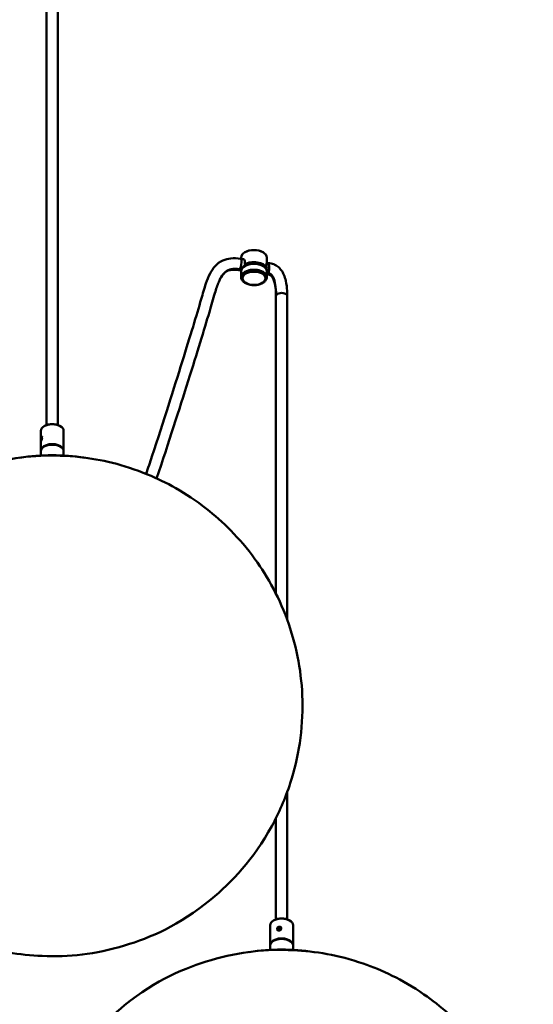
# Model space of a CAD drawing. Header units: millimetres. Extents: x 310 to 3974, y 1182 to 5139.
# Tile 10 of 22: x 3200 to 3559, y 1911 to 2600. Entities that reach past the tile are written whole.
import ezdxf

# ---------------------------------------------------------------- set-up
doc = ezdxf.new("R2010")
doc.units = ezdxf.units.MM
doc.header["$LTSCALE"] = 20
doc.layers.add('Widoczne (ISO)', color=7, linetype='Continuous', lineweight=50)
doc.layers.add('Widoczne wąskie (ISO)', color=7, linetype='Continuous', lineweight=50)

msp = doc.modelspace()

# ---------------------------------------------------------------- linework, layer by layer
at = {"layer": 'Widoczne (ISO)'}
for p, q in [((3218.75, 2752.08), (3218.75, 2316.25)), ((3226.75, 2752.08), (3226.75, 2316.25)), ((3354.69, 2432.53), (3356.7, 2432.22)), ((3354.9, 2433.42), (3354.9, 2432.49)), ((3357.68, 2437.18), (3357.53, 2437.1)), ((3370.12, 2437.18), (3370.26, 2437.1)), ((3372.9, 2433.42), (3372.9, 2429.79)), ((3353.47, 2424.62), (3354.95, 2424.39)), ((3357.53, 2430.32), (3357.53, 2428.69)), ((3358.1, 2428.19), (3358.21, 2428.17)), ((3372.59, 2426.36), (3372.59, 2427.99)), ((3372.83, 2429.72), (3373.82, 2429.57)), ((3354.9, 2419.71), (3354.9, 2423.79)), ((3372.9, 2419.71), (3372.9, 2423.79)), ((3372.9, 2421.61), (3373, 2421.6)), ((3373.23, 2421.59), (3373.02, 2421.6)), ((3379.22, 2406.32), (3379.22, 2198.39)), ((3387.22, 2406.32), (3387.22, 2179.89)), ((3217.45, 2315.65), (3217.09, 2315.45)), ((3228.05, 2315.65), (3228.41, 2315.45)), ((3214.75, 2312.18), (3214.75, 2306.64)), ((3215, 2307.03), (3215.26, 2307.5)), ((3215.26, 2307.5), (3215.4, 2307.13)), ((3215.3, 2308.09), (3215.43, 2308.19)), ((3230.75, 2312.18), (3230.75, 2298.3)), ((3214.75, 2305.29), (3214.75, 2298.3)), ((3214.77, 2305.24), (3214.86, 2305.11)), ((3214.87, 2306.18), (3215, 2307.03)), ((3214.87, 2306.18), (3215.18, 2306.12)), ((3215, 2305.8), (3214.87, 2306.18)), ((3215, 2307.03), (3215.37, 2306.96)), ((3215.26, 2306.28), (3215, 2305.8)), ((3215.4, 2307.13), (3215.26, 2306.28)), ((3214.75, 2294.88), (3214.75, 2297.89)), ((3230.75, 2294.88), (3230.75, 2297.89)), ((3387.22, 2059.68), (3387.22, 1970.49)), ((3379.22, 2041.18), (3379.22, 1970.49)), ((3377.91, 1969.89), (3377.56, 1969.69)), ((3388.52, 1969.89), (3388.87, 1969.69)), ((3375.22, 1966.42), (3375.22, 1952.54)), ((3380.68, 1963.89), (3381.1, 1964.55)), ((3381.1, 1963.33), (3380.68, 1963.89)), ((3380.99, 1963.48), (3381.31, 1963.99)), ((3381.1, 1964.55), (3381.95, 1964.66)), ((3381.1, 1964.55), (3381.31, 1963.99)), ((3381.95, 1963.43), (3381.1, 1963.33)), ((3381.31, 1963.99), (3382.16, 1964.09)), ((3381.95, 1964.66), (3382.37, 1964.1)), ((3381.95, 1964.66), (3382.16, 1964.09)), ((3382.37, 1964.1), (3381.95, 1963.43)), ((3382.16, 1964.09), (3382.27, 1963.94)), ((3391.22, 1966.42), (3391.22, 1952.54)), ((3375.22, 1949.12), (3375.22, 1952.13)), ((3391.22, 1949.12), (3391.22, 1952.13))]:
    msp.add_line(p, q, dxfattribs=at)
for centre, major_axis, ratio, start_param, end_param in [((3363.9, 2433.42), (-9, 0), 0.57735, 3.141593, 6.283185), ((3363.9, 2433.59), (-8.8, 0), 0.57735, 3.926991, 5.497787), ((3373.4, 2425.58), (-0.39, -3.99), 0.248462, 6.269494, 8.472204), ((3222.75, 2312.18), (-8, 0), 0.57735, 3.141593, 6.283185), ((3222.75, 2312.59), (-7.5, 0), 0.57735, 3.926991, 5.497787), ((3222.75, 2298.3), (8, 0), 0.57735, 6.238977, 9.468987), ((3222.75, 2297.89), (-8, 0), 0.57735, 3.141593, 6.283185), ((3222.75, 2244.29), (88, 0), 0.57735, 1.311391, 1.830202), ((3383.22, 1966.42), (-8, 0), 0.57735, 3.141593, 6.283185), ((3383.22, 1966.83), (-7.5, 0), 0.57735, 3.926991, 5.497787), ((3383.22, 1952.54), (8, 0), 0.57735, 6.238977, 9.468987), ((3383.22, 1952.13), (-8, 0), 0.57735, 3.141593, 6.283185), ((3383.22, 1898.53), (88, 0), 0.57735, 1.311391, 1.830202)]:
    msp.add_ellipse(centre, major_axis=major_axis, ratio=ratio, start_param=start_param, end_param=end_param, dxfattribs=at)
for centre, major_axis, ratio in [((3215.13, 2306.65), (0.27, 1.47), 0.249555), ((3381.53, 1963.99), (1.4, 0.53), 0.798047)]:
    msp.add_ellipse(centre, major_axis=major_axis, ratio=ratio, dxfattribs=at)
for points, knots in [([(2897.05, 2320.99), (2897.44, 2320.65), (2897.84, 2320.3), (2901.93, 2316.85), (2905.72, 2314.06), (2913.09, 2309.44), (2916.65, 2307.54), (2923.69, 2304.4), (2927.16, 2303.12), (2934.1, 2301.07), (2937.57, 2300.29), (2944.58, 2299.17), (2948.11, 2298.83), (2955.29, 2298.55), (2958.94, 2298.63), (2966.38, 2299.17), (2970.16, 2299.66), (2977.89, 2301.04), (2981.83, 2301.94), (2989.84, 2304.18), (2993.92, 2305.51), (3002.16, 2308.61), (3006.33, 2310.37), (3014.68, 2314.29), (3018.86, 2316.44), (3027.09, 2321.08), (3031.15, 2323.55), (3039.04, 2328.73), (3042.86, 2331.42), (3050.21, 2336.95), (3053.73, 2339.77), (3060.45, 2345.5), (3063.66, 2348.39), (3069.76, 2354.2), (3072.66, 2357.12), (3078.17, 2362.98), (3080.79, 2365.91), (3085.8, 2371.81), (3088.19, 2374.76), (3092.75, 2380.72), (3094.94, 2383.72), (3099.15, 2389.78), (3101.18, 2392.85), (3105.1, 2399.11), (3107, 2402.31), (3110.7, 2408.87), (3112.51, 2412.25), (3116.07, 2419.29), (3117.82, 2422.96), (3121.33, 2430.74), (3123.07, 2434.87), (3126.65, 2443.87), (3128.47, 2448.77), (3132.32, 2459.84), (3134.31, 2466.03), (3138.72, 2480.72), (3141.05, 2489.27), (3146.74, 2511.55), (3149.9, 2525.37), (3156.3, 2554.8), (3159.51, 2570.38), (3168.64, 2615.38), (3173.98, 2642.64), (3182.53, 2686.68), (3185.71, 2703.54), (3188.99, 2721.66), (3189.75, 2725.91), (3191.15, 2732.7), (3191.78, 2735.4), (3193.16, 2740.22), (3193.92, 2742.37), (3195.2, 2745.14), (3195.61, 2745.94), (3196.75, 2747.87), (3197.51, 2748.94), (3198.99, 2750.64), (3199.67, 2751.31), (3200.42, 2751.95)], [1.096894, 1.096894, 1.096894, 1.096894, 1.107569, 1.107569, 1.206237, 1.206237, 1.294079, 1.294079, 1.376027, 1.376027, 1.455091, 1.455091, 1.533302, 1.533302, 1.612072, 1.612072, 1.692364, 1.692364, 1.774765, 1.774765, 1.859474, 1.859474, 1.946213, 1.946213, 2.034072, 2.034072, 2.121422, 2.121422, 2.206544, 2.206544, 2.288396, 2.288396, 2.366636, 2.366636, 2.441461, 2.441461, 2.513418, 2.513418, 2.583268, 2.583268, 2.651909, 2.651909, 2.720371, 2.720371, 2.789861, 2.789861, 2.861899, 2.861899, 2.938585, 2.938585, 3.023216, 3.023216, 3.12186, 3.12186, 3.244206, 3.244206, 3.409554, 3.409554, 3.672411, 3.672411, 3.972411, 3.972411, 4.572411, 4.572411, 5.172411, 5.172411, 5.379308, 5.379308, 5.534481, 5.534481, 5.6822, 5.6822, 5.746983, 5.746983, 5.845839, 5.845839, 5.916593, 5.916593, 5.916593, 5.916593]), ([(3288.46, 2282.06), (3289.82, 2286.13), (3291.15, 2290.16), (3300.72, 2319.21), (3307.94, 2342.04), (3319.46, 2378.88), (3323.68, 2392.91), (3328.1, 2408.21), (3329.13, 2411.81), (3331.15, 2417.69), (3332.09, 2420.07), (3334.19, 2424.09), (3335.28, 2425.79), (3338.15, 2428.96), (3340, 2430.39), (3343.86, 2432.11), (3345.69, 2432.59), (3349.82, 2433.01), (3352.13, 2432.92), (3354.69, 2432.53)], [3.892172, 3.892172, 3.892172, 3.892172, 3.987662, 3.987662, 4.587662, 4.587662, 5.187662, 5.187662, 5.390746, 5.390746, 5.54306, 5.54306, 5.665271, 5.665271, 5.797477, 5.797477, 5.895341, 5.895341, 6, 6, 6, 6]), ([(3355.87, 2432.34), (3356.1, 2432.42), (3356.36, 2432.39), (3356.84, 2432.15), (3357.08, 2431.91), (3357.44, 2431.23), (3357.53, 2430.79), (3357.53, 2430.32)], [0.8768704, 0.8768704, 0.8768704, 0.8768704, 1.0373823, 1.0373823, 1.2105941, 1.2105941, 1.383806, 1.383806, 1.383806, 1.383806]), ([(3295.82, 2278.88), (3304.22, 2303.95), (3311.74, 2327.58), (3324.19, 2367.1), (3329.04, 2382.78), (3334.11, 2400.14), (3335.34, 2404.55), (3337.43, 2411.39), (3338.31, 2414.04), (3340.27, 2418.66), (3341.35, 2420.55), (3343.09, 2422.5), (3343.66, 2423.01), (3344.76, 2423.74), (3345.27, 2424), (3346.7, 2424.55), (3347.71, 2424.79), (3350.16, 2424.95), (3351.56, 2424.9), (3353.31, 2424.64), (3353.39, 2424.63), (3353.47, 2424.62)], [3.887169, 3.887169, 3.887169, 3.887169, 4.473659, 4.473659, 5.073659, 5.073659, 5.305244, 5.305244, 5.478933, 5.478933, 5.662828, 5.662828, 5.747492, 5.747492, 5.81223, 5.81223, 5.90763, 5.90763, 5.99592, 5.99592, 6, 6, 6, 6]), ([(3356.13, 2426.66), (3356.22, 2426.76), (3356.31, 2426.86), (3356.96, 2427.46), (3357.63, 2427.9), (3359.16, 2428.63), (3360.03, 2428.91), (3361.86, 2429.3), (3362.82, 2429.4), (3364.74, 2429.41), (3365.7, 2429.33), (3367.53, 2428.98), (3368.41, 2428.71), (3369.99, 2428), (3370.7, 2427.56), (3371.85, 2426.54), (3372.3, 2425.95), (3372.79, 2424.82), (3372.9, 2424.31), (3372.9, 2423.79)], [5.85982, 5.85982, 5.85982, 5.85982, 5.919279, 5.919279, 6.247325, 6.247325, 6.586388, 6.586388, 6.922851, 6.922851, 7.257703, 7.257703, 7.593932, 7.593932, 7.932937, 7.932937, 8.26263, 8.26263, 8.506876, 8.506876, 8.506876, 8.506876]), ([(3357.53, 2428.69), (3357.53, 2428.64), (3357.55, 2428.58), (3357.6, 2428.48), (3357.64, 2428.43), (3357.74, 2428.34), (3357.81, 2428.29), (3357.94, 2428.23), (3358.02, 2428.2), (3358.1, 2428.19)], [0.32333484, 0.32333484, 0.32333484, 0.32333484, 0.34096573, 0.34096573, 0.35996838, 0.35996838, 0.38086775, 0.38086775, 0.40371433, 0.40371433, 0.40371433, 0.40371433]), ([(3372.18, 2426.03), (3372.21, 2426.03), (3372.23, 2426.03), (3372.32, 2426.05), (3372.39, 2426.07), (3372.48, 2426.13), (3372.53, 2426.17), (3372.58, 2426.26), (3372.59, 2426.31), (3372.59, 2426.36)], [0.25767843, 0.25767843, 0.25767843, 0.25767843, 0.26580193, 0.26580193, 0.28670129, 0.28670129, 0.30570394, 0.30570394, 0.32333484, 0.32333484, 0.32333484, 0.32333484]), ([(3372.59, 2427.99), (3372.59, 2428.46), (3372.63, 2428.88), (3372.74, 2429.49), (3372.81, 2429.68), (3372.89, 2429.84), (3372.91, 2429.82), (3372.88, 2429.71)], [-1.383806, -1.383806, -1.383806, -1.383806, -1.2105941, -1.2105941, -1.0373823, -1.0373823, -0.8768704, -0.8768704, -0.8768704, -0.8768704]), ([(3373.81, 2429.57), (3375.15, 2429.49), (3376.52, 2429.2), (3378.87, 2428.25), (3379.92, 2427.62), (3381.66, 2426.18), (3382.4, 2425.36), (3383.74, 2423.53), (3384.31, 2422.47), (3385.41, 2419.99), (3385.85, 2418.53), (3386.72, 2414.75), (3386.98, 2412.44), (3387.19, 2408.88), (3387.22, 2407.6), (3387.22, 2406.32)], [0.001144, 0.001144, 0.001144, 0.001144, 0.409699, 0.409699, 0.764806, 0.764806, 1.094914, 1.094914, 1.471007, 1.471007, 1.975807, 1.975807, 2.787401, 2.787401, 3.246764, 3.246764, 3.246764, 3.246764]), ([(3374.44, 2427.82), (3374.44, 2427.82), (3374.44, 2427.83), (3374.42, 2428.06), (3374.39, 2428.26), (3374.33, 2428.63), (3374.3, 2428.8), (3374.17, 2429.22), (3374.07, 2429.41), (3373.91, 2429.54), (3373.87, 2429.56), (3373.82, 2429.57)], [-0.0027753, -0.0027753, -0.0027753, -0.0027753, 0, 0, 0.0805709, 0.0805709, 0.1611765, 0.1611765, 0.3175133, 0.3175133, 0.3740817, 0.3740817, 0.3740817, 0.3740817]), ([(3372.9, 2419.71), (3372.9, 2419.15), (3372.77, 2418.59), (3372.26, 2417.51), (3371.87, 2417), (3370.83, 2416.03), (3370.17, 2415.6), (3368.63, 2414.87), (3367.76, 2414.58), (3365.93, 2414.2), (3364.97, 2414.1), (3363.05, 2414.08), (3362.1, 2414.17), (3360.26, 2414.52), (3359.39, 2414.79), (3357.8, 2415.49), (3357.1, 2415.93), (3355.95, 2416.96), (3355.5, 2417.54), (3355.01, 2418.67), (3354.9, 2419.19), (3354.9, 2419.71)], [2.22369, 2.22369, 2.22369, 2.22369, 2.488721, 2.488721, 2.777687, 2.777687, 3.105732, 3.105732, 3.444795, 3.444795, 3.781259, 3.781259, 4.116111, 4.116111, 4.452339, 4.452339, 4.791344, 4.791344, 5.121038, 5.121038, 5.365283, 5.365283, 5.365283, 5.365283]), ([(3379.22, 2406.32), (3379.22, 2410.23), (3379.09, 2414.29), (3377.28, 2418.63), (3376.96, 2419.26), (3376.27, 2420.19), (3375.97, 2420.53), (3375.39, 2420.96), (3375.18, 2421.09), (3374.74, 2421.3), (3374.5, 2421.38), (3373.92, 2421.53), (3373.57, 2421.57), (3373.23, 2421.59)], [0, 0, 0, 0, 1.463347, 1.463347, 1.717949, 1.717949, 1.870925, 1.870925, 1.944718, 1.944718, 2.018661, 2.018661, 2.131788, 2.131788, 2.131788, 2.131788]), ([(3214.94, 2307.41), (3214.95, 2307.45), (3214.95, 2307.49), (3215.01, 2307.71), (3215.07, 2307.86), (3215.13, 2307.97)], [1.15042767, 1.15042767, 1.15042767, 1.15042767, 1.16363199, 1.16363199, 1.22487388, 1.22487388, 1.22487388, 1.22487388]), ([(3215.13, 2307.97), (3215.19, 2308.09), (3215.27, 2308.17), (3215.42, 2308.25), (3215.5, 2308.24), (3215.6, 2308.18), (3215.64, 2308.13), (3215.67, 2308.08)], [0.2449748, 0.2449748, 0.2449748, 0.2449748, 0.3062167, 0.3062167, 0.3674585, 0.3674585, 0.4053924, 0.4053924, 0.4053924, 0.4053924]), ([(3215.13, 2305.33), (3215.07, 2305.22), (3215.01, 2305.13), (3214.92, 2305.04), (3214.88, 2305.04), (3214.85, 2305.09), (3214.84, 2305.12), (3214.83, 2305.16)], [0.7349243, 0.7349243, 0.7349243, 0.7349243, 0.7961662, 0.7961662, 0.8574081, 0.8574081, 0.8891482, 0.8891482, 0.8891482, 0.8891482]), ([(3215.67, 2306.71), (3215.64, 2306.58), (3215.6, 2306.45), (3215.5, 2306.14), (3215.42, 2305.94), (3215.27, 2305.59), (3215.19, 2305.44), (3215.13, 2305.33)], [0.5745067, 0.5745067, 0.5745067, 0.5745067, 0.6124406, 0.6124406, 0.6736824, 0.6736824, 0.7349243, 0.7349243, 0.7349243, 0.7349243]), ([(3389.33, 2065.8), (3395.08, 2083.56), (3398.24, 2103.56), (3397.43, 2142.15), (3393.92, 2160.59), (3382.15, 2194.63), (3373.69, 2209.89), (3353.65, 2237.56), (3341.88, 2248.89), (3315.98, 2269.15), (3302.19, 2276.4), (3272.25, 2288.75), (3256.9, 2292.13), (3223.59, 2295.84), (3205.96, 2295.17), (3168.31, 2287.23), (3148.23, 2280.65), (3109.56, 2254.67), (3092.37, 2239.83), (3066.76, 2201.5), (3057.54, 2182.09), (3048.03, 2141.85), (3046.6, 2122.02), (3050.26, 2084.3), (3055.1, 2066.51), (3069.06, 2033.84), (3078.44, 2019.47), (3100.07, 1993.48), (3112.41, 1983.12), (3139.4, 1964.7), (3153.56, 1958.38), (3184.3, 1947.98), (3200.09, 1945.5), (3234.3, 1944.11), (3252.6, 1945.92), (3291.29, 1957.61), (3311.43, 1966.1), (3348.19, 1996.22), (3363.68, 2012.6), (3381.3, 2044.75), (3385.78, 2054.87), (3389.33, 2065.8)], [0, 0, 0, 0, 0.197262, 0.197262, 0.38207, 0.38207, 0.580979, 0.580979, 0.820688, 0.820688, 1.135677, 1.135677, 1.565126, 1.565126, 2.106102, 2.106102, 2.616853, 2.616853, 2.958529, 2.958529, 3.191132, 3.191132, 3.382629, 3.382629, 3.568538, 3.568538, 3.774491, 3.774491, 4.028527, 4.028527, 4.367313, 4.367313, 4.827095, 4.827095, 5.379525, 5.379525, 5.854358, 5.854358, 6.161723, 6.161723, 6.283185, 6.283185, 6.283185, 6.283185]), ([(3380.2, 1964.44), (3380.26, 1964.55), (3380.34, 1964.65), (3380.56, 1964.89), (3380.73, 1965.03), (3381.12, 1965.23), (3381.33, 1965.29), (3381.53, 1965.32)], [1.0644562, 1.0644562, 1.0644562, 1.0644562, 1.1023901, 1.1023901, 1.163632, 1.163632, 1.2248739, 1.2248739, 1.2248739, 1.2248739]), ([(3381.53, 1962.67), (3381.33, 1962.65), (3381.12, 1962.65), (3380.73, 1962.72), (3380.56, 1962.78), (3380.34, 1962.93), (3380.26, 1962.99), (3380.2, 1963.07)], [0.7349243, 0.7349243, 0.7349243, 0.7349243, 0.7961662, 0.7961662, 0.8574081, 0.8574081, 0.895342, 0.895342, 0.895342, 0.895342]), ([(3381.53, 1965.32), (3381.73, 1965.34), (3381.94, 1965.33), (3382.34, 1965.23), (3382.52, 1965.13), (3382.75, 1964.95), (3382.84, 1964.87), (3382.91, 1964.78)], [0.2449748, 0.2449748, 0.2449748, 0.2449748, 0.3062167, 0.3062167, 0.3674585, 0.3674585, 0.4053924, 0.4053924, 0.4053924, 0.4053924]), ([(3382.91, 1963.41), (3382.84, 1963.31), (3382.75, 1963.23), (3382.52, 1963.03), (3382.34, 1962.92), (3381.94, 1962.75), (3381.73, 1962.7), (3381.53, 1962.67)], [0.5745067, 0.5745067, 0.5745067, 0.5745067, 0.6124406, 0.6124406, 0.6736824, 0.6736824, 0.7349243, 0.7349243, 0.7349243, 0.7349243]), ([(3418.11, 1602.48), (3436.43, 1606.2), (3456.49, 1612.61), (3495.28, 1638.21), (3512.61, 1652.9), (3538.57, 1691.11), (3547.96, 1710.47), (3557.77, 1750.73), (3559.35, 1770.58), (3555.94, 1808.38), (3551.21, 1826.23), (3537.44, 1859.03), (3528.13, 1873.48), (3506.64, 1899.62), (3494.34, 1910.05), (3467.45, 1928.65), (3453.32, 1935.04), (3422.65, 1945.62), (3406.9, 1948.17), (3372.77, 1949.78), (3354.53, 1948.07), (3315.92, 1936.73), (3295.78, 1928.42), (3258.94, 1898.75), (3243.46, 1882.68), (3230.66, 1859.97)], [0, 0, 0, 0, 0.5135, 0.5135, 0.858452, 0.858452, 1.092474, 1.092474, 1.284399, 1.284399, 1.470155, 1.470155, 1.675428, 1.675428, 1.928123, 1.928123, 2.264722, 2.264722, 2.72185, 2.72185, 3.273674, 3.273674, 3.751957, 3.751957, 4.059254, 4.059254, 4.059254, 4.059254])]:
    msp.add_open_spline(points, degree=3, knots=knots, dxfattribs=at)
msp.add_open_spline([(3354.9, 2423.79), (3354.9, 2424.06), (3354.93, 2424.34), (3354.99, 2424.61)], degree=3, dxfattribs=at)
at = {"layer": 'Widoczne wąskie (ISO)'}
for centre, major_axis, ratio, start_param, end_param in [((3354.08, 2428.57), (0.61, 3.95), 0.211325, 3.141593, 6.283185), ((3363.9, 2423.79), (-9, 0), 0.57735, 3.141593, 6.283185), ((3363.9, 2419.71), (9, 0), 0.57735, 0, 3.141593), ((3363.9, 2425.01), (9, 0), 0.57735, 0.261799, 2.356194), ((3363.9, 2424.61), (8.5, 0), 0.57735, 0.53157, 2.321886), ((3373.4, 2425.58), (-0.17, -4), 0.284883, 0.604531, 2.175327), ((3373.4, 2425.58), (-0.17, -4), 0.284883, 0, 0.604531), ((3383.22, 2406.32), (4, 0), 0.57735, 0, 3.141593)]:
    msp.add_ellipse(centre, major_axis=major_axis, ratio=ratio, start_param=start_param, end_param=end_param, dxfattribs=at)
msp.add_ellipse((3363.9, 2418.89), major_axis=(-8, 0), ratio=0.57735, dxfattribs=at)
for points, knots in [([(3339.75, 2417.4), (3340.15, 2418.25), (3340.56, 2419.05), (3341, 2419.78), (3341.93, 2421.35), (3342.97, 2422.61), (3344.13, 2423.53), (3345.26, 2424.42), (3346.48, 2425.02), (3348.06, 2425.34), (3349.59, 2425.65), (3351.51, 2425.71), (3354.08, 2425.31)], [5.5086545, 5.5086545, 5.5086545, 5.5086545, 5.5761539, 5.5761539, 5.5761539, 5.7219234, 5.7219234, 5.7219234, 5.86266, 5.86266, 5.86266, 6, 6, 6, 6]), ([(3373.91, 2422.27), (3374.39, 2422.25), (3374.73, 2422.18), (3375, 2422.09), (3375.23, 2422.01), (3375.41, 2421.92), (3375.61, 2421.79), (3375.78, 2421.68), (3375.96, 2421.54), (3376.16, 2421.33), (3376.51, 2420.96), (3376.93, 2420.39), (3377.33, 2419.58), (3377.92, 2418.38), (3378.46, 2416.66), (3378.82, 2414.5), (3379.17, 2412.38), (3379.35, 2409.85), (3379.35, 2406.92)], [1, 1, 1, 1, 1.129637, 1.129637, 1.129637, 1.242467, 1.242467, 1.242467, 1.340671, 1.340671, 1.340671, 1.509555, 1.509555, 1.509555, 1.757773, 1.757773, 1.757773, 2, 2, 2, 2])]:
    msp.add_open_spline(points, degree=3, knots=knots, dxfattribs=at)

doc.saveas('drawing.dxf')
